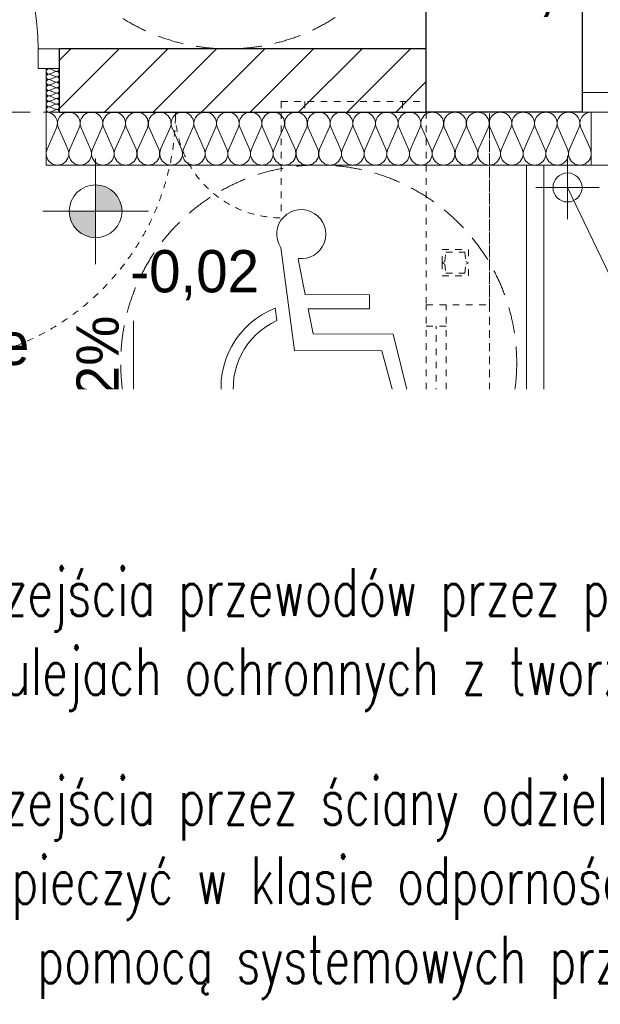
# Model space of a CAD drawing. Extents: x -220425 to -93252, y -20065 to 80294.
# Tile 6 of 103: x -186462 to -184263, y -13394 to -9665. Entities that reach past the tile are written whole.
import ezdxf
from ezdxf.lldxf.tags import DXFTag

# ---------------------------------------------------------------- set-up
doc = ezdxf.new("R2010")
doc.units = 0
doc.header["$MEASUREMENT"] = 0
doc.set_wipeout_variables(frame=1)
doc.linetypes.add('Hidden Line', pattern=[50, 25, -25])
doc.linetypes.add('Krawędzie ukryte', pattern=[150, 100, -50])
for name, color, linetype in [('#kan_san-op', 34, 'Continuous'), ('#opisy', 252, 'Continuous'), ('Drzwi ArchiCAD', 7, 'Continuous'), ('IS_Text_Armatury_Therm', 7, 'Continuous')]:
    doc.layers.add(name, color=color, linetype=linetype)
for name, color, linetype, lineweight, true_color in [('Arch drzwi_Nr_Pióra__4', 7, 'Continuous', 9, 0x029e21), ('Arch ocieplenie_Nr_Pióra__22', 7, 'Continuous', 9, 0x7f7f7f), ('Arch okna_Nr_Pióra__4', 7, 'Continuous', 9, 0x029e21), ('Arch wyposarzenie_Nr_Pióra__2', 7, 'Continuous', 13, 0x7f7f7f)]:
    doc.layers.add(name, color=color, linetype=linetype, lineweight=lineweight, true_color=true_color)
for name, color, linetype, lineweight in [('Arch opisy_Nr_Pióra__21', 7, 'Continuous', 9), ('Arch rynny_Nr_Pióra__21', 7, 'Continuous', 9), ('Arch schody_Nr_Pióra__21', 7, 'Continuous', 9), ('arch spadki_Nr_Pióra__21', 7, 'Continuous', 9), ('Arch wyburzenia_Nr_Pióra__46', 5, 'Continuous', 13), ('Arch ściany nośne_Nr_Pióra__21', 7, 'Continuous', 9), ('Arch ściany nośne_Nr_Pióra__27', 7, 'Continuous', 30), ('INWENT RZĘDNE_Nr_Pióra__21', 7, 'Continuous', 9), ('INWENT. DRZWI_Nr_Pióra__101', 8, 'Continuous', 13), ('INWENT. OKNA_Nr_Pióra__101', 8, 'Continuous', 13), ('INWENT.ŚCIANY_Nr_Pióra__1', 7, 'Continuous', 25), ('INWENT.ŚCIANY_Nr_Pióra__101', 8, 'Continuous', 13), ('Inwentaryzacja Konst._Nr_Pióra__101', 8, 'Continuous', 13), ('Istniejące schody_Nr_Pióra__101', 8, 'Continuous', 13), ('Istniejące stropy_Nr_Pióra__5', 7, 'Continuous', 13), ('PODKŁAD', 252, 'Continuous', 35)]:
    doc.layers.add(name, color=color, linetype=linetype, lineweight=lineweight)
doc.styles.add('GENERATED_STYLE_2', font='txt')
doc.styles.add('GENERATED_STYLE_6', font='txt')
doc.styles.add('ROMANS', font='romans.shx', dxfattribs={"width": 0.85, "height": 0.11})
doc.styles.get("Standard").update_dxf_attribs({"font": 'txt', "bigfont": 'BIGFONT.SHX'})
tags = doc.linetypes.add('SOLID', pattern=[10, 10, 0]).pattern_tags.tags
tags[6:7] = [DXFTag(74, 4), DXFTag(75, 0), DXFTag(340, '0'), DXFTag(46, 0.0), DXFTag(50, 0.0), DXFTag(44, 0.0), DXFTag(45, 0.0)]
tags[4:5] = [DXFTag(74, 4), DXFTag(75, 0), DXFTag(340, '0'), DXFTag(46, 0.0), DXFTag(50, 0.0), DXFTag(44, 0.0), DXFTag(45, 0.0)]

# ---------------------------------------------------------------- blocks, each defined once
blk = doc.blocks.new('parter')
at = {"layer": 'Arch schody_Nr_Pióra__21', "linetype": 'Continuous'}
blk.add_hatch(color=252, dxfattribs=at).paths.add_polyline_path([(-186031.2, -11165.1), (-186081.2, -11115.1), (-185981.2, -11115.1)], flags=0)
at = {"layer": 'Arch ściany nośne_Nr_Pióra__21', "linetype": 'Continuous'}
h = blk.add_hatch(dxfattribs=at)
h.set_pattern_fill('Common_Brick', color=252, style=0, pattern_type=2)
h.set_pattern_definition([(45, (0, 0), (-91.92388, 91.92388), [])])
h.paths.add_polyline_path([(-184922.4, -9775.1), (-186312.4, -9775.1), (-186312.4, -10015.1), (-184922.4, -10015.1)], flags=0)
at = {"layer": 'INWENT RZĘDNE_Nr_Pióra__21', "linetype": 'Continuous'}
for points in [[(-186174.8, -10390.5), (-186074.8, -10390.5), (-186082.4, -10352.2), (-186104.1, -10319.8), (-186136.5, -10298.1), (-186174.8, -10290.5)], [(-186174.8, -10390.5), (-186274.8, -10390.5), (-186267.2, -10428.8), (-186245.5, -10461.2), (-186213.1, -10482.9), (-186174.8, -10490.5)], [(-185804, -11952), (-185704, -11952), (-185711.6, -11913.8), (-185733.3, -11881.3), (-185765.7, -11859.7), (-185804, -11852)], [(-185804, -11952), (-185904, -11952), (-185896.4, -11990.3), (-185874.7, -12022.8), (-185842.3, -12044.4), (-185804, -12052)], [(-185504, -13021.3), (-185404, -13021.3), (-185411.6, -12983), (-185433.3, -12950.6), (-185465.7, -12928.9), (-185504, -12921.3)], [(-185504, -13021.3), (-185604, -13021.3), (-185596.4, -13059.5), (-185574.7, -13092), (-185542.3, -13113.7), (-185504, -13121.3)]]:
    blk.add_hatch(color=252, dxfattribs=at).paths.add_polyline_path(points, flags=0)
at = {"layer": 'Arch ocieplenie_Nr_Pióra__22', "color": 252, "linetype": 'Continuous'}
for p, q in [((-186347.5, -9851), (-186327.3, -9859.6)), ((-186327.3, -9861.3), (-186347.5, -9869.9)), ((-186347.5, -9871.6), (-186327.3, -9880.2)), ((-186327.3, -9882), (-186347.5, -9890.5)), ((-186347.5, -9892.3), (-186327.3, -9900.8)), ((-186327.3, -9902.6), (-186347.5, -9911.2)), ((-186347.5, -9912.9), (-186327.3, -9921.5)), ((-186327.3, -9923.2), (-186347.5, -9931.8)), ((-186347.5, -9933.5), (-186327.3, -9942.1)), ((-186327.3, -9943.8), (-186347.5, -9952.4)), ((-186347.5, -9954.1), (-186327.3, -9962.7)), ((-186327.3, -9964.5), (-186347.5, -9973)), ((-186347.5, -9974.8), (-186327.3, -9983.3)), ((-186327.3, -9985.1), (-186347.5, -9993.7)), ((-186347.5, -9995.4), (-186327.3, -10004)), ((-186327.3, -10005.7), (-186347.5, -10014.3)), ((-186358.8, -10155.6), (-186323, -10074.7)), ((-186315.7, -10074.7), (-186280, -10155.6)), ((-186272.7, -10155.6), (-186236.9, -10074.7)), ((-186229.7, -10074.7), (-186193.9, -10155.6)), ((-186186.7, -10155.6), (-186150.9, -10074.7)), ((-186143.7, -10074.7), (-186107.9, -10155.6)), ((-186100.6, -10155.6), (-186064.8, -10074.7)), ((-186057.6, -10074.7), (-186021.8, -10155.6)), ((-186014.6, -10155.6), (-185978.8, -10074.7)), ((-185971.6, -10074.7), (-185935.8, -10155.6)), ((-185928.6, -10155.6), (-185892.8, -10074.7)), ((-185885.5, -10074.7), (-185849.7, -10155.6)), ((-185842.5, -10155.6), (-185806.7, -10074.7)), ((-185799.5, -10074.7), (-185763.7, -10155.6)), ((-185756.5, -10155.6), (-185720.7, -10074.7)), ((-185713.5, -10074.7), (-185677.7, -10155.6)), ((-185670.4, -10155.6), (-185634.6, -10074.7)), ((-185627.4, -10074.7), (-185591.6, -10155.6)), ((-185584.4, -10155.6), (-185548.6, -10074.7)), ((-185541.4, -10074.7), (-185505.6, -10155.6)), ((-185498.4, -10155.6), (-185462.6, -10074.7)), ((-185455.3, -10074.7), (-185419.5, -10155.6)), ((-185412.3, -10155.6), (-185376.5, -10074.7)), ((-185369.3, -10074.7), (-185333.5, -10155.6)), ((-185326.3, -10155.6), (-185290.5, -10074.7)), ((-185283.2, -10074.7), (-185247.5, -10155.6)), ((-185240.2, -10155.6), (-185204.4, -10074.7)), ((-185197.2, -10074.7), (-185161.4, -10155.6)), ((-185154.2, -10155.6), (-185118.4, -10074.7)), ((-185111.2, -10074.7), (-185075.4, -10155.6)), ((-185068.1, -10155.6), (-185032.3, -10074.7)), ((-185025.1, -10074.7), (-184989.3, -10155.6)), ((-184982.1, -10155.6), (-184946.3, -10074.7)), ((-184939.1, -10074.7), (-184903.3, -10155.6)), ((-184896.1, -10155.6), (-184860.3, -10074.7)), ((-184853, -10074.7), (-184817.2, -10155.6)), ((-184810, -10155.6), (-184774.2, -10074.7)), ((-184767, -10074.7), (-184731.2, -10155.6)), ((-184724, -10155.6), (-184688.2, -10074.7)), ((-184681, -10074.7), (-184645.2, -10155.6)), ((-184637.9, -10155.6), (-184602.1, -10074.7)), ((-184594.9, -10074.7), (-184559.1, -10155.6)), ((-184551.9, -10155.6), (-184516.1, -10074.7)), ((-184508.9, -10074.7), (-184473.1, -10155.6)), ((-184465.9, -10155.6), (-184430.1, -10074.7)), ((-184422.8, -10074.7), (-184387, -10155.6)), ((-184379.8, -10155.6), (-184344, -10074.7)), ((-184336.8, -10074.7), (-184301, -10155.6))]:
    blk.add_line(p, q, dxfattribs=at)
for centre, major_axis, ratio, start_param, end_param in [((-186351.7, -9860.5), (10.6, 0), 0.969765, 1.158003, 5.125183), ((-186351.7, -9881.1), (10.6, 0), 0.969765, 1.158003, 5.125183), ((-186323, -9850.1), (10.6, 0), 0.969765, 4.299596, 6.283185), ((-186323, -9870.8), (10.6, 0), 0.969765, 4.299595, 8.266774), ((-186323, -9891.4), (10.6, 0), 0.969765, 4.299595, 8.266774), ((-186351.7, -9901.7), (10.6, 0), 0.969765, 1.158003, 5.125183), ((-186351.7, -9922.3), (10.6, 0), 0.969765, 1.158003, 5.125183), ((-186323, -9912), (10.6, 0), 0.969765, 4.299595, 8.266774), ((-186351.7, -9943), (10.6, 0), 0.969765, 1.158003, 5.125183), ((-186351.7, -9963.6), (10.6, 0), 0.969765, 1.158003, 5.125183), ((-186323, -9932.6), (10.6, 0), 0.969765, 4.299595, 8.266774), ((-186323, -9953.3), (10.6, 0), 0.969765, 4.299595, 8.266774), ((-186351.7, -9984.2), (10.6, 0), 0.969765, 1.158003, 5.125183), ((-186351.7, -10004.8), (10.6, 0), 0.969765, 1.158003, 5.125183), ((-186323, -9973.9), (10.6, 0), 0.969765, 4.299595, 8.266774), ((-186323, -9994.5), (10.6, 0), 0.969765, 4.299595, 8.266774), ((-186362.4, -10057.7), (43, 0), 0.988721, 5.870392, 7.853982), ((-186323, -10015.1), (10.6, 0), 0.969765, 0, 1.983589), ((-186276.3, -10057.7), (43, 0), 0.988721, 5.870392, 9.837571), ((-186190.3, -10057.7), (43, 0), 0.988721, 5.870392, 9.837571), ((-186104.3, -10057.7), (43, 0), 0.988721, 5.870392, 9.837571), ((-186018.2, -10057.7), (43, 0), 0.988721, 5.870392, 9.837571), ((-185932.2, -10057.7), (43, 0), 0.988721, 5.870392, 9.837571), ((-185846.1, -10057.7), (43, 0), 0.988721, 5.870392, 9.837571), ((-185760.1, -10057.7), (43, 0), 0.988721, 5.870392, 9.837571), ((-185674, -10057.7), (43, 0), 0.988721, 5.870392, 9.837571), ((-185588, -10057.7), (43, 0), 0.988721, 5.870392, 9.837571), ((-185502, -10057.7), (43, 0), 0.988721, 5.870392, 9.837571), ((-185415.9, -10057.7), (43, 0), 0.988721, 5.870392, 9.837571), ((-185329.9, -10057.7), (43, 0), 0.988721, 5.870392, 9.837571), ((-185243.8, -10057.7), (43, 0), 0.988721, 5.870392, 9.837571), ((-185157.8, -10057.7), (43, 0), 0.988721, 5.870392, 9.837571), ((-185071.8, -10057.7), (43, 0), 0.988721, 5.870392, 9.837571), ((-184985.7, -10057.7), (43, 0), 0.988721, 5.870392, 9.837571), ((-184899.7, -10057.7), (43, 0), 0.988721, 5.870392, 9.837571), ((-184813.6, -10057.7), (43, 0), 0.988721, 5.870392, 9.837571), ((-184727.6, -10057.7), (43, 0), 0.988721, 5.870392, 9.837571), ((-184641.5, -10057.7), (43, 0), 0.988721, 5.870392, 9.837571), ((-184555.5, -10057.7), (43, 0), 0.988721, 5.870392, 9.837571), ((-184469.5, -10057.7), (43, 0), 0.988721, 5.870392, 9.837571), ((-184383.4, -10057.7), (43, 0), 0.988721, 5.870392, 9.837571), ((-184297.4, -10057.7), (43, 0), 0.988721, 1.570796, 3.554385), ((-186319.4, -10172.6), (43, 0), 0.988721, 2.728799, 6.695979), ((-186233.3, -10172.6), (43, 0), 0.988721, 2.728799, 6.695979), ((-186147.3, -10172.6), (43, 0), 0.988721, 2.728799, 6.695979), ((-186061.2, -10172.6), (43, 0), 0.988721, 2.728799, 6.695979), ((-185975.2, -10172.6), (43, 0), 0.988721, 2.728799, 6.695979), ((-185889.2, -10172.6), (43, 0), 0.988721, 2.728799, 6.695979), ((-185803.1, -10172.6), (43, 0), 0.988721, 2.728799, 6.695979), ((-185717.1, -10172.6), (43, 0), 0.988721, 2.728799, 6.695979), ((-185631, -10172.6), (43, 0), 0.988721, 2.728799, 6.695979), ((-185545, -10172.6), (43, 0), 0.988721, 2.728799, 6.695979), ((-185458.9, -10172.6), (43, 0), 0.988721, 2.728799, 6.695979), ((-185372.9, -10172.6), (43, 0), 0.988721, 2.728799, 6.695979), ((-185286.9, -10172.6), (43, 0), 0.988721, 2.728799, 6.695979), ((-185200.8, -10172.6), (43, 0), 0.988721, 2.728799, 6.695979), ((-185114.8, -10172.6), (43, 0), 0.988721, 2.728799, 6.695979), ((-185028.7, -10172.6), (43, 0), 0.988721, 2.728799, 6.695979), ((-184942.7, -10172.6), (43, 0), 0.988721, 2.728799, 6.695979), ((-184856.7, -10172.6), (43, 0), 0.988721, 2.728799, 6.695979), ((-184770.6, -10172.6), (43, 0), 0.988721, 2.728799, 6.695979), ((-184684.6, -10172.6), (43, 0), 0.988721, 2.728799, 6.695979), ((-184598.5, -10172.6), (43, 0), 0.988721, 2.728799, 6.695979), ((-184512.5, -10172.6), (43, 0), 0.988721, 2.728799, 6.695979), ((-184426.4, -10172.6), (43, 0), 0.988721, 2.728799, 6.695979), ((-184340.4, -10172.6), (43, 0), 0.988721, 2.728799, 6.695979)]:
    blk.add_ellipse(centre, major_axis=major_axis, ratio=ratio, start_param=start_param, end_param=end_param, dxfattribs=at)
at = {"layer": 'Arch okna_Nr_Pióra__4', "color": 252, "linetype": 'Continuous'}
for p, q in [((-186392.4, -9775.1), (-186312.4, -9775.1)), ((-186392.4, -9775.1), (-186392.4, -9850.1)), ((-186392.4, -9850.1), (-186312.4, -9850.1)), ((-184332.4, -9940.1), (-181942.4, -9940.1)), ((-184332.4, -10015.1), (-181942.4, -10015.1)), ((-184297.4, -10215.1), (-182007.4, -10215.1))]:
    blk.add_line(p, q, dxfattribs=at)
blk.add_arc((-187292.4, -9775.1), 900, 0, 90, dxfattribs=at)
at = {"layer": 'Arch opisy_Nr_Pióra__21', "color": 252, "linetype": 'Krawędzie ukryte'}
for centre in [(-185672.4, -9025.1), (-185329.9, -10965.1)]:
    blk.add_circle(centre, 750, dxfattribs=at)
at = {"layer": 'Arch rynny_Nr_Pióra__21', "color": 252, "linetype": 'Continuous'}
for p, q in [((-184387.4, -10180.1), (-184387.4, -10420.1)), ((-184267.4, -10300.1), (-184507.4, -10300.1)), ((-183732.2, -11666.4), (-184387.4, -10300.1))]:
    blk.add_line(p, q, dxfattribs=at)
blk.add_circle((-184387.4, -10300.1), 55, dxfattribs=at)
at = {"layer": 'Arch schody_Nr_Pióra__21', "color": 252, "linetype": 'Continuous'}
for p, q in [((-184542.4, -10215.1), (-184542.4, -12815.1)), ((-184477.4, -10215.1), (-184477.4, -12815.1)), ((-186031.2, -10805.1), (-186031.2, -11115.1)), ((-186081.2, -11115.1), (-185981.2, -11115.1)), ((-186031.2, -11165.1), (-186081.2, -11115.1)), ((-186031.2, -11165.1), (-185981.2, -11115.1)), ((-186107.4, -11745.1), (-187307.4, -11745.1)), ((-186107.4, -11745.1), (-186107.4, -17865.1)), ((-186042.4, -11745.1), (-186107.4, -11745.1)), ((-186042.4, -11745.1), (-186042.4, -17865.1)), ((-184542.4, -11745.1), (-186042.4, -11745.1)), ((-184477.4, -12115.1), (-186042.4, -12115.1)), ((-185259.9, -12115.1), (-184477.4, -12465.1)), ((-185259.9, -12815.1), (-185259.9, -12115.1)), ((-184477.4, -12465.1), (-186042.4, -12465.1)), ((-184477.4, -12815.1), (-186042.4, -12815.1)), ((-184537.4, -12815.1), (-184537.4, -17665.1)), ((-184477.4, -12815.1), (-184477.4, -17665.1))]:
    blk.add_line(p, q, dxfattribs=at)
at = {"layer": 'Arch wyburzenia_Nr_Pióra__46', "color": 252, "linetype": 'Continuous'}
for p, q in [((-186362.4, -9850.1), (-186362.4, -10215.1)), ((-184297.4, -10215.1), (-184297.4, -10015.1)), ((-186362.4, -10215.1), (-184297.4, -10215.1))]:
    blk.add_line(p, q, dxfattribs=at)
at = {"layer": 'Arch wyposarzenie_Nr_Pióra__2', "color": 252, "linetype": 'Continuous'}
for p, q in [((-185473.6, -10528.1), (-185421.5, -10917.3)), ((-185380.7, -10706.1), (-185408.2, -10571.3)), ((-185137.2, -10707.1), (-185380.7, -10706.1)), ((-185137.4, -10760.4), (-185137.2, -10707.1)), ((-185494.4, -10756.7), (-185488, -10804.4)), ((-185369.8, -10759.4), (-185137.4, -10760.4)), ((-185350.4, -10854.7), (-185369.8, -10759.4)), ((-185047.3, -10855.9), (-185350.4, -10854.7)), ((-184987.1, -11100.4), (-185047.3, -10855.9)), ((-185421.5, -10917.3), (-185090.8, -10918.6)), ((-185090.8, -10918.6), (-185009.4, -11217.8)), ((-184878.9, -11076.8), (-184987.1, -11100.4)), ((-184855.7, -11171.3), (-184878.9, -11076.8)), ((-185057.8, -11131), (-185103.1, -11120.7)), ((-185009.4, -11217.8), (-184855.7, -11171.3))]:
    blk.add_line(p, q, dxfattribs=at)
for centre, major_axis, start_param, end_param in [((-185396, -10477), (92.9, 0), 4.583801, 10.008202), ((-185374.8, -11059), (325.1, 0), 1.947533, 6.059917), ((-185374.8, -11059), (278.7, 0), 1.989195, 6.059917)]:
    blk.add_ellipse(centre, major_axis=major_axis, ratio=0.999933, start_param=start_param, end_param=end_param, dxfattribs=at)
at = {"layer": 'Arch ściany nośne_Nr_Pióra__27', "color": 252, "linetype": 'Continuous'}
for p, q in [((-186312.4, -9775.1), (-186312.4, -10015.1)), ((-184922.4, -9775.1), (-186312.4, -9775.1)), ((-184922.4, -10015.1), (-184922.4, -9775.1)), ((-186312.4, -10015.1), (-184922.4, -10015.1))]:
    blk.add_line(p, q, dxfattribs=at)
at = {"layer": 'INWENT RZĘDNE_Nr_Pióra__21', "color": 252, "linetype": 'Continuous'}
for p, q in [((-186174.8, -10590.5), (-186174.8, -10190.5)), ((-186374.8, -10390.5), (-185974.8, -10390.5)), ((-185804, -12152), (-185804, -11752)), ((-186004, -11952), (-185604, -11952)), ((-185504, -13221.3), (-185504, -12821.3)), ((-185704, -13021.3), (-185304, -13021.3))]:
    blk.add_line(p, q, dxfattribs=at)
for centre in [(-186174.8, -10390.5), (-185804, -11952), (-185504, -13021.3)]:
    blk.add_circle(centre, 100, dxfattribs=at)
at = {"layer": 'INWENT. DRZWI_Nr_Pióra__101', "color": 252, "linetype": 'Hidden Line'}
for p, q in [((-185472.4, -9975.1), (-184922.4, -9975.1)), ((-185472.4, -9975.1), (-185472.4, -10015.1)), ((-185382.4, -9975.1), (-185382.4, -10015.1)), ((-185012.4, -9975.1), (-185012.4, -10015.1)), ((-185472.4, -10015.1), (-184922.4, -10015.1)), ((-185472.4, -10015.1), (-185472.4, -10415.1))]:
    blk.add_line(p, q, dxfattribs=at)
for centre, radius, start, end in [((-186822.4, -10015.1), 950, 270, 0), ((-185472.4, -10015.1), 400, 180, 270)]:
    blk.add_arc(centre, radius, start, end, dxfattribs=at)
at = {"layer": 'INWENT. OKNA_Nr_Pióra__101', "color": 252, "linetype": 'Hidden Line'}
for p, q in [((-184922.4, -13165.1), (-184922.4, -10745.1)), ((-184922.4, -13165.1), (-184922.4, -10745.1)), ((-184847.4, -13165.1), (-184847.4, -10745.1)), ((-184682.4, -10745.1), (-184682.4, -13165.1)), ((-184922.4, -10825.1), (-184847.4, -10825.1)), ((-184884.9, -13085.1), (-184884.9, -10825.1)), ((-184922.4, -13085.1), (-184847.4, -13085.1))]:
    blk.add_line(p, q, dxfattribs=at)
at = {"layer": 'INWENT.ŚCIANY_Nr_Pióra__1', "color": 252, "linetype": 'Continuous'}
for p, q in [((-184922.4, -10015.1), (-184922.4, -8145.1)), ((-184332.4, -9595.1), (-184332.4, -10015.1)), ((-184332.4, -10015.1), (-184922.4, -10015.1))]:
    blk.add_line(p, q, dxfattribs=at)
at = {"layer": 'INWENT.ŚCIANY_Nr_Pióra__101', "color": 252, "linetype": 'Hidden Line'}
for p, q in [((-184922.4, -10015.1), (-184922.4, -10745.1)), ((-184682.4, -10745.1), (-184682.4, -10015.1)), ((-184922.4, -10745.1), (-184682.4, -10745.1)), ((-184922.4, -13165.1), (-184922.4, -13515.1)), ((-184922.4, -13165.1), (-184682.4, -13165.1)), ((-184682.4, -13515.1), (-184682.4, -13165.1))]:
    blk.add_line(p, q, dxfattribs=at)
at = {"layer": 'Inwentaryzacja Konst._Nr_Pióra__101', "color": 252, "linetype": 'Hidden Line'}
for p, q in [((-184862.4, -10585.1), (-184862.4, -10535.1)), ((-184862.4, -10535.1), (-184762.4, -10535.1)), ((-184852.4, -10580.1), (-184848.5, -10545.1)), ((-184848.5, -10545.1), (-184776.3, -10545.1)), ((-184776.3, -10545.1), (-184772.4, -10580.1)), ((-184762.4, -10535.1), (-184762.4, -10585.1)), ((-184862.4, -10585.1), (-184852.4, -10580.1)), ((-184862.4, -10585.1), (-184862.4, -10635.1)), ((-184862.4, -10585.1), (-184852.4, -10590.1)), ((-184852.4, -10590.1), (-184848.5, -10625.1)), ((-184776.3, -10625.1), (-184772.4, -10590.1)), ((-184762.4, -10585.1), (-184772.4, -10580.1)), ((-184762.4, -10585.1), (-184772.4, -10590.1)), ((-184762.4, -10635.1), (-184762.4, -10585.1)), ((-184848.5, -10625.1), (-184776.3, -10625.1)), ((-184862.4, -10635.1), (-184762.4, -10635.1)), ((-184862.4, -12545.1), (-184762.4, -12545.1)), ((-184862.4, -12595.1), (-184862.4, -12545.1)), ((-184852.4, -12590.1), (-184848.5, -12555.1)), ((-184848.5, -12555.1), (-184776.3, -12555.1)), ((-184776.3, -12555.1), (-184772.4, -12590.1)), ((-184762.4, -12545.1), (-184762.4, -12595.1)), ((-184862.4, -12595.1), (-184852.4, -12590.1)), ((-184862.4, -12595.1), (-184862.4, -12645.1)), ((-184862.4, -12595.1), (-184852.4, -12600.1)), ((-184852.4, -12600.1), (-184848.5, -12635.1)), ((-184776.3, -12635.1), (-184772.4, -12600.1)), ((-184762.4, -12595.1), (-184772.4, -12590.1)), ((-184762.4, -12595.1), (-184772.4, -12600.1)), ((-184762.4, -12645.1), (-184762.4, -12595.1)), ((-184848.5, -12635.1), (-184776.3, -12635.1)), ((-184862.4, -12645.1), (-184762.4, -12645.1)), ((-184862.4, -13340.1), (-184862.4, -13290.1)), ((-184862.4, -13290.1), (-184762.4, -13290.1)), ((-184852.4, -13335.1), (-184848.5, -13300.1)), ((-184848.5, -13300.1), (-184776.3, -13300.1)), ((-184776.3, -13300.1), (-184772.4, -13335.1)), ((-184762.4, -13290.1), (-184762.4, -13340.1)), ((-184862.4, -13340.1), (-184852.4, -13335.1)), ((-184862.4, -13340.1), (-184852.4, -13345.1)), ((-184862.4, -13340.1), (-184862.4, -13390.1)), ((-184852.4, -13345.1), (-184848.5, -13380.1)), ((-184776.3, -13380.1), (-184772.4, -13345.1)), ((-184762.4, -13340.1), (-184772.4, -13335.1)), ((-184762.4, -13340.1), (-184772.4, -13345.1)), ((-184762.4, -13390.1), (-184762.4, -13340.1)), ((-184848.5, -13380.1), (-184776.3, -13380.1)), ((-184862.4, -13390.1), (-184762.4, -13390.1))]:
    blk.add_line(p, q, dxfattribs=at)
at = {"layer": 'Istniejące schody_Nr_Pióra__101', "color": 252, "linetype": 'Hidden Line'}
blk.add_line((-184682.4, -16715.1), (-184682.4, -10015.1), dxfattribs=at)
at = {"layer": 'Istniejące stropy_Nr_Pióra__5', "color": 252, "linetype": 'Krawędzie ukryte'}
blk.add_line((-184922.4, -10015.1), (-187372.4, -10015.1), dxfattribs=at)
at = {"layer": 'Arch drzwi_Nr_Pióra__4', "color": 252, "linetype": 'Continuous', "style": 'GENERATED_STYLE_6'}
blk.add_text('nadświetle', height=160, dxfattribs=at).set_placement((-187436.7, -10972.5))
at = {"layer": 'Arch schody_Nr_Pióra__21', "color": 252, "linetype": 'Continuous', "style": 'GENERATED_STYLE_6'}
for s, p in [('3x15', (-185314.1, -12720.4)), ('35', (-185045.4, -12594.7))]:
    blk.add_text(s, height=160, rotation=90, dxfattribs=at).set_placement(p)
at = {"layer": 'arch spadki_Nr_Pióra__21', "color": 252, "linetype": 'Continuous', "style": 'GENERATED_STYLE_6'}
blk.add_text('2%', height=160, rotation=90, dxfattribs=at).set_placement((-186087.4, -11094.7))
at = {"layer": 'INWENT RZĘDNE_Nr_Pióra__21', "color": 252, "char_height": 160, "attachment_point": 7, "style": 'GENERATED_STYLE_2'}
for s, insert in [('{-0,02}', (-186043.5, -10727.1)), ('{-0,04}', (-185672.7, -11791.1)), ('{-0,49}', (-185378.2, -13358.1))]:
    blk.add_mtext(s, dxfattribs=dict(at, insert=insert))

msp = doc.modelspace()

# ---------------------------------------------------------------- block references
at = {"layer": 'PODKŁAD'}
msp.add_blockref('parter', (0, 0), dxfattribs=at)
msp.add_blockref('parter', (0, 0), dxfattribs=at)

# ---------------------------------------------------------------- texts
at = {"layer": 'IS_Text_Armatury_Therm', "color": 18, "linetype": 'SOLID', "ltscale": 10, "true_color": 0x000000, "insert": (-184150.8, -9654), "char_height": 180, "attachment_point": 9}
msp.add_mtext('\\fArial|b0|i0;3,50  ', dxfattribs=at)

# ---------------------------------------------------------------- next in the draw order: wipeouts: each hides what was drawn before it
msp.add_wipeout([(-196054.9, -11065), (-180191.7, -11065), (-180191.7, -17981.1), (-196054.9, -17981.1)]).dxf.layer = 'Drzwi ArchiCAD'

# ---------------------------------------------------------------- next in the draw order: texts
at = {"layer": '#opisy', "color": 7, "style": 'ROMANS', "width": 0.7}
for s, p in [('Wszystkie przejścia przewodów przez przegrody budowlane należy', (-187570.7, -11922.4)), ('wykonać w tulejach ochronnych z tworzywa sztucznego.', (-187579.3, -12222.4)), ('Wszystkie przejścia przez ściany odzielenia pożarowego', (-187570.7, -12714.3)), ('należy zabezpieczyć w klasie odporności ogniowej danej', (-187587.8, -13014.3)), ('przegrody za pomocą systemowych przejść ppoż. ', (-187587.8, -13314.3))]:
    msp.add_text(s, height=179.685, dxfattribs=at).set_placement(p)

# ---------------------------------------------------------------- next in the draw order: wipeouts: each hides what was drawn before it
at = {"ltscale": 10}
msp.add_wipeout([(-200770.3, 11108.9), (-158770.3, 11108.9), (-159380.3, 10498.9), (-198285.2, 10498.9), (-198285.2, -17981.1), (-159380.3, -17981.1), (-158770.3, -18591.1), (-200770.3, -18591.1)], dxfattribs=at).dxf.layer = '#kan_san-op'

doc.saveas('drawing.dxf')
